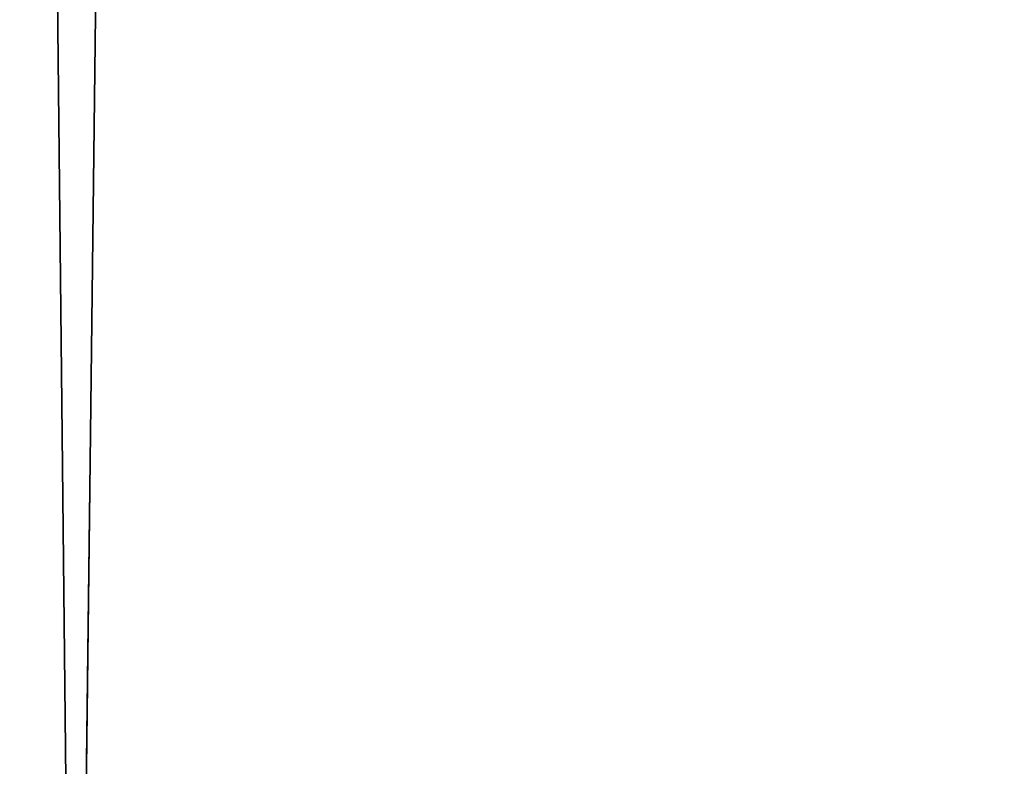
# Model space of a CAD drawing. Header units: millimetres. Extents: x -0.188 to 0.188, y -0.001 to 0.598.
# Tile 5 of 256: x -0.10437 to -0.09704, y 0.00984 to 0.0154. Entities that reach past the tile are written whole.
import ezdxf

# ---------------------------------------------------------------- set-up
doc = ezdxf.new("R2010")
doc.units = ezdxf.units.MM
doc.header["$MEASUREMENT"] = 0
doc.layers.add('Standard', color=7, linetype='Continuous')

msp = doc.modelspace()

# ---------------------------------------------------------------- linework, layer by layer
at = {"layer": 'Standard', "extrusion": (0.8916084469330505, -0.3769209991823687, 0.2509281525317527)}
msp.add_lwpolyline([(-0.0451303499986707, 0.02500889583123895), (-0.02135498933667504, 0.02037772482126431), (0.04188341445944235, 0.008487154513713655)], dxfattribs=at)
at = {"layer": 'Standard', "extrusion": (0.07820991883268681, 0.1629159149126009, 0.983535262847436)}
msp.add_lwpolyline([(0.1143008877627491, -0.03956851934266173), (0.1143008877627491, 0.0490020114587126)], dxfattribs=at)
at = {"layer": 'Standard'}
msp.add_polyline3d([(-0.103955, 0.00297353, -0.260721), (-0.102928, 0.0889853, -0.260722), (-0.099354, 0.174931, -0.260722), (-0.09553640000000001, 0.232151, -0.260722), (-0.0929552, 0.2607080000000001, -0.260722), (-0.0903555, 0.278957, -0.260722), (-0.0860131, 0.296871, -0.260722), (-0.0802534, 0.3143860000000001, -0.260722), (-0.0742145, 0.328491, -0.260722), (-0.0667602, 0.3419, -0.260722), (-0.0584026, 0.353557, -0.260722), (-0.0485612, 0.363952, -0.260722), (-0.0410941, 0.3699, -0.260722), (-0.0329245, 0.374853, -0.260722), (-0.0241649, 0.378662, -0.260722), (-0.0150894, 0.381269, -0.260721), (-0.00663336, 0.382747, -0.260721), (7.10543e-17, 0.383213, -0.260721)], dxfattribs=at)

# ---------------------------------------------------------------- meshes
mesh = msp.add_polyface(dxfattribs=at)
corners = [(-0.1808999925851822, 0.3101109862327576, -0.0459527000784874), (-0.1784590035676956, 0.3518210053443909, -0.04577450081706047), (-0.1786499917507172, 0.3049240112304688, -0.04533210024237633), (-0.1784660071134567, 0.003763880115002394, -0.005838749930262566), (-0.1797260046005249, 0.00375356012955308, -0.00598391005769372), (-0.1784909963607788, 0.006831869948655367, -0.00647846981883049), (2.721559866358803e-08, 0.5949670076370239, -0.0263729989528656), (-0.01671529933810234, 0.5956889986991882, -0.02779260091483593), (3.356479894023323e-08, 0.5977839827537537, -0.0294170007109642), (-0.1838209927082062, 0.4026969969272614, -0.05164569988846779), (-0.183799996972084, 0.3968469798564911, -0.04936560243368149), (-0.1842910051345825, 0.3328389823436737, -0.05255049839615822), (-0.1824770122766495, 0.4285289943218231, -0.0481003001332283), (-0.1826210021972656, 0.4269800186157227, -0.05070119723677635), (-0.1790509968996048, 0.4486390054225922, -0.04954460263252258), (-0.1764499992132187, 0.4594410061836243, -0.04627110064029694), (-0.1709799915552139, 0.4757980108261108, -0.04766849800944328), (-0.1679199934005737, 0.4838240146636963, -0.04440020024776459), (-0.159167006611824, 0.501442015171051, -0.04546020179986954), (-0.1535980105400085, 0.5112410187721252, -0.04184270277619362), (-0.1438380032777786, 0.5250139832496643, -0.04305360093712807), (-0.1367570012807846, 0.5340800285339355, -0.03934090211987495), (-0.1810769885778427, 0.2292079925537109, -0.0417512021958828), (-0.1788229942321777, 0.2409770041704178, -0.04217800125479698), (-0.1788920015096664, 0.1949789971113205, -0.03813999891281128), (-0.1805500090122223, 0.3908420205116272, -0.04547560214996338), (-0.178162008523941, 0.3987070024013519, -0.0446632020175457), (-0.1797920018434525, 0.4222770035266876, -0.04414099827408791), (-0.1747680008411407, 0.4526860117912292, -0.04226589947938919), (-0.1705670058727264, 0.4588649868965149, -0.04122449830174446), (-0.1751530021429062, 0.4391239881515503, -0.04260290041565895), (-0.1659989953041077, 0.4795820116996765, -0.04012490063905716), (-0.1617999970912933, 0.4830199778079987, -0.03920740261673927), (-0.1843899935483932, 0.1025520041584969, -0.02965850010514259), (-0.1831499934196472, 0.1485359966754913, -0.03445500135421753), (-0.1830700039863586, 0.06836479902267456, -0.02120369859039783), (-0.1844159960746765, 0.1827570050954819, -0.04090980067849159), (-0.1831099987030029, 0.229095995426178, -0.04320600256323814), (-0.1843329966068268, 0.2520450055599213, -0.04709209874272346), (-0.1829559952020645, 0.3100819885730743, -0.04747710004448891), (-0.1841720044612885, 0.3157439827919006, -0.04989169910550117), (-0.1826499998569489, 0.3909110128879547, -0.04711800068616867), (-0.1819140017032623, 0.4225650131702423, -0.04585380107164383), (-0.1768639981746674, 0.4533590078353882, -0.04403720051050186), (-0.1680160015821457, 0.4806120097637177, -0.04193199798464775), (-0.154233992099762, 0.5079910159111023, -0.03934450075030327), (-0.1360290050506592, 0.5330830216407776, -0.03655390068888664), (-0.02722170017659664, 0.5888920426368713, -0.02613040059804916), (-0.01648160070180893, 0.5930789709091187, -0.02612270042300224), (-0.01365660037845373, 0.5906030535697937, -0.02588340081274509), (1.367320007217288e-10, 0.59129798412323, -0.02579350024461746), (-0.04879729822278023, 0.5908060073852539, -0.03434479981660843), (-0.03217639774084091, 0.5948070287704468, -0.03369570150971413), (-0.04377830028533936, 0.592290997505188, -0.03136759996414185), (-0.01619639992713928, 0.5971490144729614, -0.03327549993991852), (-0.01681960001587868, 0.5971190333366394, -0.03054939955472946), (-3.370499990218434e-10, 0.5980769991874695, -0.03311999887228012), (-0.1845050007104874, 0.2819689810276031, -0.05109979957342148), (-0.1846519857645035, 0.2281280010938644, -0.04765510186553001), (-0.1847230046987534, 0.1717709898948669, -0.04194720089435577), (-0.1847030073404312, 0.115667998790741, -0.03413309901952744), (-0.1330789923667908, 0.5379459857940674, -0.04157689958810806), (-0.1212370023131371, 0.549843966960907, -0.0401201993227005), (-0.1171859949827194, 0.5537109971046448, -0.03691659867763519), (-0.1084029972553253, 0.5606060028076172, -0.03872120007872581), (-0.09467700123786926, 0.5701490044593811, -0.03741210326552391), (-0.0946606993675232, 0.5703610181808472, -0.03465689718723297), (-0.08016309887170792, 0.5783849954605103, -0.03623109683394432), (-0.07028399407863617, 0.5831909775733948, -0.03278220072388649), (-0.06497599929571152, 0.5852490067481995, -0.03520559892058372), (-0.1788869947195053, 0.1248679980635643, -0.02911330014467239), (-0.1811219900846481, 0.1487310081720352, -0.03303169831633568), (-0.1789049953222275, 0.1693370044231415, -0.03524129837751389), (-0.1787630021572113, 0.2664670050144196, -0.04377510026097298), (-0.1770520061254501, 0.4257359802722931, -0.0433988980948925), (-0.1245959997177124, 0.5380709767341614, -0.03324799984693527), (-0.1349119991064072, 0.5266249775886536, -0.03464280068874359), (-0.1343540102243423, 0.5313460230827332, -0.03472520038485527), (-0.1498569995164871, 0.5057539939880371, -0.03697630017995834), (-0.1523589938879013, 0.506596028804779, -0.03751739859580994), (-0.08831259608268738, 0.5665799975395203, -0.0294244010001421), (-0.1012180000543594, 0.5581309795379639, -0.03060830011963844), (-0.09299109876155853, 0.5669010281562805, -0.03004190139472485), (-0.1133389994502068, 0.5485999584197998, -0.03189300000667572), (-0.1151269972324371, 0.5505850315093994, -0.03228889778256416), (-0.0605120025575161, 0.579958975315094, -0.02746920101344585), (-0.07470929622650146, 0.5738759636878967, -0.02836989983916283), (-0.06903299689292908, 0.5794659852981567, -0.02820179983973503), (-0.04298330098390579, 0.5883690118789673, -0.02684630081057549), (-0.04409319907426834, 0.5852479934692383, -0.02667520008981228), (-0.04354449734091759, 0.5909180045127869, -0.02856680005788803), (-0.06992040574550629, 0.5818880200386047, -0.02996199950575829), (-0.09417389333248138, 0.5691420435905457, -0.03183379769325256), (-0.1165759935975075, 0.552594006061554, -0.0341046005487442), (-0.1810240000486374, 0.06865189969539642, -0.01976479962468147), (-0.184240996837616, 0.0341608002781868, -0.01651730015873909), (-0.1842759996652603, 0.004380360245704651, -0.01288709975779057), (-0.184579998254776, 0.05990159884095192, -0.024167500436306), (-0.1840809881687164, 0.003391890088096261, -0.01018640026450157), (-0.184223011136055, 0.003336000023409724, -0.0108067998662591), (-0.1842989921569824, 0.003280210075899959, -0.01143329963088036), (-0.1843110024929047, 0.003223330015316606, -0.01206470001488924), (-0.1842920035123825, 0.003194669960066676, -0.01238239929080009), (-0.1842650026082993, 0.003170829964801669, -0.01264630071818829), (-0.1842669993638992, 0.00347220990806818, -0.01270619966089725), (-0.1787859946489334, 0.07007510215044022, -0.01957550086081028), (-0.178736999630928, 0.05459080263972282, -0.01645800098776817), (-0.1786210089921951, 0.02731609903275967, -0.01075879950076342), (-0.1785399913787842, 0.01366150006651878, -0.007901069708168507), (-0.1785160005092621, 0.01024680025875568, -0.007189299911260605), (-0.1809279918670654, 0.003719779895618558, -0.006402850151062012), (-0.1820040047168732, 0.003663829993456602, -0.007071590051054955), (-0.1829120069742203, 0.003588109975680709, -0.007955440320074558), (-0.1836149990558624, 0.003495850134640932, -0.00901268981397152), (-0.1838780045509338, 0.003445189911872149, -0.009586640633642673)]
mesh.append_faces([[corners[k] for k in face] for face in [(47, 48, 49, 49), (48, 6, 49, 49), (49, 6, 50, 50), (51, 52, 53, 53), (52, 54, 53, 53), (53, 54, 55, 55), (54, 56, 55, 55), (55, 56, 8, 8), (57, 38, 58, 58), (38, 36, 58, 58), (58, 36, 59, 59), (36, 33, 59, 59), (59, 33, 60, 60), (10, 40, 11, 11), (40, 38, 11, 11), (11, 38, 57, 57), (42, 10, 12, 12), (10, 9, 12, 12), (12, 9, 13, 13), (20, 61, 21, 21), (61, 62, 21, 21), (21, 62, 63, 63), (62, 64, 63, 63), (64, 65, 63, 63), (63, 65, 66, 66), (65, 67, 66, 66), (66, 67, 68, 68), (67, 69, 68, 68), (69, 51, 68, 68), (68, 51, 53, 53), (70, 71, 72, 72), (71, 22, 72, 72), (72, 22, 24, 24), (2, 73, 0, 0), (73, 23, 0, 0), (0, 23, 22, 22), (26, 27, 74, 74), (27, 28, 74, 74), (74, 28, 30, 30), (75, 76, 77, 77), (76, 78, 77, 77), (77, 78, 79, 79), (78, 32, 79, 79), (79, 32, 31, 31), (80, 81, 82, 82), (81, 83, 82, 82), (82, 83, 84, 84), (83, 75, 84, 84), (84, 75, 77, 77), (85, 86, 87, 87), (86, 80, 87, 87), (87, 80, 82, 82), (87, 88, 85, 85), (88, 89, 85, 85), (88, 48, 89, 89), (48, 47, 89, 89), (6, 48, 7, 7), (48, 88, 7, 7), (7, 88, 90, 90), (88, 87, 90, 90), (90, 87, 91, 91), (87, 82, 91, 91), (91, 82, 92, 92), (82, 84, 92, 92), (92, 84, 93, 93), (84, 77, 93, 93), (93, 77, 46, 46), (77, 79, 46, 46), (46, 79, 45, 45), (79, 31, 45, 45), (45, 31, 44, 44), (31, 28, 44, 44), (44, 28, 43, 43), (28, 27, 43, 43), (43, 27, 42, 42), (27, 25, 42, 42), (42, 25, 41, 41), (25, 0, 41, 41), (41, 0, 39, 39), (0, 22, 39, 39), (39, 22, 37, 37), (22, 71, 37, 37), (37, 71, 34, 34), (71, 94, 34, 34), (34, 94, 35, 35), (8, 7, 55, 55), (7, 90, 55, 55), (55, 90, 53, 53), (90, 91, 53, 53), (53, 91, 68, 68), (91, 92, 68, 68), (68, 92, 66, 66), (92, 93, 66, 66), (66, 93, 63, 63), (93, 46, 63, 63), (63, 46, 21, 21), (95, 96, 97, 97), (95, 97, 60, 60), (95, 60, 33, 33), (95, 33, 35, 35), (95, 35, 98, 98), (95, 98, 99, 99), (95, 99, 100, 100), (95, 100, 101, 101), (95, 101, 102, 102), (95, 102, 103, 103), (95, 103, 104, 104), (95, 104, 96, 96), (94, 71, 70, 70), (94, 70, 105, 105), (94, 105, 106, 106), (94, 106, 107, 107), (94, 107, 108, 108), (94, 108, 109, 109), (94, 109, 5, 5), (94, 5, 4, 4), (94, 4, 110, 110), (94, 110, 111, 111), (94, 111, 112, 112), (94, 112, 35, 35), (35, 112, 113, 113), (35, 113, 114, 114), (35, 114, 98, 98), (0, 1, 2, 2), (3, 4, 5, 5), (6, 7, 8, 8), (9, 10, 11, 11), (12, 13, 14, 14), (14, 15, 12, 12), (15, 14, 16, 16), (16, 17, 15, 15), (17, 16, 18, 18), (18, 19, 17, 17), (19, 18, 20, 20), (20, 21, 19, 19), (22, 23, 24, 24), (25, 1, 0, 0), (25, 26, 1, 1), (26, 25, 27, 27), (28, 29, 30, 30), (29, 28, 31, 31), (31, 32, 29, 29), (33, 34, 35, 35), (36, 34, 33, 33), (37, 34, 36, 36), (38, 37, 36, 36), (39, 37, 38, 38), (40, 39, 38, 38), (41, 39, 40, 40), (10, 41, 40, 40), (42, 41, 10, 10), (43, 42, 12, 12), (15, 43, 12, 12), (44, 43, 15, 15), (17, 44, 15, 15), (45, 44, 17, 17), (19, 45, 17, 17), (46, 45, 19, 19), (21, 46, 19, 19)]])
mesh = msp.add_polyface(dxfattribs=at)
corners = [(-0.06304959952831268, 0.4635010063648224, -0.1798409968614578), (-0.07585220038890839, 0.4523409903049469, -0.1793919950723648), (-0.0660117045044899, 0.4361369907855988, -0.1910129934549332), (-0.05340160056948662, 0.4462260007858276, -0.1915379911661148), (-0.0870002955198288, 0.4395850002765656, -0.1788789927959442), (-0.07702790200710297, 0.4243380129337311, -0.190404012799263), (-0.09710720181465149, 0.4243490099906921, -0.1782660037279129), (-0.08638300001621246, 0.4111849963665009, -0.1897279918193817), (-0.1244459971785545, 0.002966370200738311, -0.1831390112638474), (-0.1190770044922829, 0.002978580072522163, -0.1952599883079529), (-0.1272249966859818, 0.03280530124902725, -0.1783709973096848), (-0.1310249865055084, 0.00294997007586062, -0.1717859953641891), (-0.1188539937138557, 0.03135500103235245, -0.1958039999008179), (-0.01539400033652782, 0.4388519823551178, -0.2034329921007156), (-8.185839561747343e-09, 0.4253569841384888, -0.211341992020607), (-1.22642997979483e-08, 0.4554599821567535, -0.1961989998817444), (-0.01467319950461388, 0.4166280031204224, -0.2154989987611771), (-5.397649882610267e-09, 0.4105329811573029, -0.220645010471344), (-0.01423779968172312, 0.4028810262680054, -0.2253209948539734), (-0.01041469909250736, 0.3918739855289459, -0.2375970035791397), (-3.981289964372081e-09, 0.4036470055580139, -0.22604800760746), (-5.39318978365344e-10, 0.3871700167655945, -0.2473309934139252), (-2.035050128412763e-09, 0.3944930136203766, -0.2354400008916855), (-0.09612619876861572, 0.247298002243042, -0.2490819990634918), (-0.09295520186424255, 0.2607080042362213, -0.2607219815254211), (-0.09268530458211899, 0.2775710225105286, -0.2489450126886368), (-0.09035550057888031, 0.2789570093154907, -0.2607219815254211), (-0.04948410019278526, 0.3671559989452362, -0.2486599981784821), (-0.0630217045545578, 0.352200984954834, -0.2486750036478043), (-0.05840259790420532, 0.3535570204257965, -0.2607219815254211), (-0.04856120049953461, 0.3639519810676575, -0.2607219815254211), (-0.1267250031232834, 0.2819649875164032, -0.1725389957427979), (-0.1321600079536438, 0.1880329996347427, -0.1687649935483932), (-0.1191370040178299, 0.2270109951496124, -0.1832540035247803), (-0.1255010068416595, 0.09833630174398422, -0.1799979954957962), (-0.1163720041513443, 0.125111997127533, -0.1962810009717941), (-0.1102529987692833, 0.2455130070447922, -0.1973159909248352), (-0.107464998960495, 0.2918819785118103, -0.1980919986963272), (-0.1032499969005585, 0.3262099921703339, -0.1988800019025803), (-0.1113929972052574, 0.3347409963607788, -0.1865590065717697), (-0.104714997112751, 0.3664759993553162, -0.1876810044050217), (-0.09595239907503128, 0.3559229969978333, -0.1995899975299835), (-0.09721330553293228, 0.3895500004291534, -0.188615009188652), (-0.08803140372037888, 0.377333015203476, -0.2004030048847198), (-0.07682859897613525, 0.3971459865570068, -0.201309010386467), (-0.06214969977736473, 0.4145169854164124, -0.202128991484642), (-0.1118259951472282, 0.0893154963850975, -0.213466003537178), (-0.1068160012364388, 0.205717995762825, -0.2124740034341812), (-0.1028130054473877, 0.2699649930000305, -0.2124089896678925), (-0.09940280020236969, 0.3026379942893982, -0.2126920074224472), (-0.0919094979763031, 0.3343810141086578, -0.2129800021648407), (-0.08311489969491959, 0.3580199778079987, -0.2134589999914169), (-0.08185780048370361, 0.3425309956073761, -0.2240549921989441), (-0.0701334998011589, 0.3638859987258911, -0.2244019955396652), (-0.1073150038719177, 0.02769599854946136, -0.2404040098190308), (-0.105661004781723, 0.1106910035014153, -0.2390480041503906), (-0.1089319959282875, 0.0860786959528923, -0.225953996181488), (-0.1042219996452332, 0.1984490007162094, -0.2243289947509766), (-0.1003509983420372, 0.2176250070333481, -0.2378049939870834), (-0.1001220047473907, 0.2605400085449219, -0.2238760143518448), (-0.09686979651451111, 0.2623179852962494, -0.2374920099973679), (-0.09666940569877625, 0.2921589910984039, -0.2238809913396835), (-0.09300830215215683, 0.2895060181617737, -0.2373529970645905), (-0.09016630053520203, 0.3194939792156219, -0.2238900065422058), (-0.08572559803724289, 0.3159100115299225, -0.2372339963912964), (-0.0766637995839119, 0.338007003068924, -0.2372440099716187), (-0.0641832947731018, 0.3582879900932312, -0.2373350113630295), (-0.0569257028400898, 0.3800269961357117, -0.2247200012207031), (-0.05038180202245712, 0.3733009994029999, -0.2374330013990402), (-0.04635179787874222, 0.3890829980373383, -0.224919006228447), (-0.03941560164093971, 0.3813999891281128, -0.2374960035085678), (-0.03116559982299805, 0.3977459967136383, -0.225149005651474), (-0.027123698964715, 0.3874599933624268, -0.2375509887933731), (-0.1047910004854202, 0.08139060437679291, -0.2501350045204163), (-0.1003509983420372, 0.1881150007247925, -0.2494120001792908), (-0.08527620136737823, 0.3070420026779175, -0.2487960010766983), (-0.0752699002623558, 0.3320840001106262, -0.2487079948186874), (-9.380619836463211e-09, 0.4853889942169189, -0.1807209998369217), (-0.01619940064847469, 0.4615769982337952, -0.1924199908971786), (-0.01689380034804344, 0.483922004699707, -0.1806620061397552), (-0.03564359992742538, 0.4558689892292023, -0.1920809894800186), (-0.03328920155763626, 0.4796200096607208, -0.1804890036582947), (-0.03213410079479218, 0.411406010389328, -0.2152419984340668), (-0.04783960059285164, 0.402567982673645, -0.2148800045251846), (-0.05881470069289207, 0.3933199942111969, -0.2145570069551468), (-0.07253119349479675, 0.3767659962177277, -0.2140170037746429), (-0.1103119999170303, 0.0029640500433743, -0.225270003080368), (7.105429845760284e-17, 0.3832130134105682, -0.2607209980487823), (-0.00663335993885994, 0.3827469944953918, -0.2607209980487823), (-0.01020119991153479, 0.385657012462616, -0.2486069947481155), (-0.01508940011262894, 0.3812690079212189, -0.2607209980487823), (-0.1029279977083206, 0.08898530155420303, -0.2607219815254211), (-0.09935399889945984, 0.1749310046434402, -0.2607219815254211), (-0.09553640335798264, 0.2321510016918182, -0.2607219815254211), (-0.08601310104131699, 0.2968710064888, -0.2607219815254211), (-0.08025339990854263, 0.3143859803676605, -0.2607219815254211), (-0.07421450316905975, 0.3284910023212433, -0.2607219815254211), (-0.06676019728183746, 0.3418999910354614, -0.2607219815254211), (-0.03870319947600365, 0.3752380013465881, -0.248649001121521), (-0.0410941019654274, 0.3698999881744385, -0.2607219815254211), (-0.02660940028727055, 0.3812710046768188, -0.2486339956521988), (-0.03292449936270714, 0.3748529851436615, -0.2607219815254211), (-0.02416490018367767, 0.3786619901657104, -0.2607219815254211), (-0.1346829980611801, 0.1410560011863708, -0.1668719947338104), (-0.1376439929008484, 0.07055159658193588, -0.1640379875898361), (-0.115884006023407, 0.3735190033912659, -0.1762219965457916), (-0.1188949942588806, 0.3594259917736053, -0.1756549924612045), (-0.1213099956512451, 0.3452410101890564, -0.1750839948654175), (-0.1041090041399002, 0.4103890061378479, -0.1777050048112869), (-0.05043249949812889, 0.4241749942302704, -0.2025990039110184), (-0.03378219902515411, 0.4334039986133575, -0.2031020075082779), (-0.1039550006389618, 0.002973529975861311, -0.2607209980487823), (-0.1147649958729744, 0.00298535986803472, -0.2078990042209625), (-0.1385630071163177, 0.0352804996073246, -0.1626150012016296), (-0.1389870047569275, 0.002933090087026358, -0.161315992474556), (-0.1107769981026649, 0.3921449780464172, -0.1769709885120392), (-0.0487975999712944, 0.4727040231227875, -0.1802109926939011), (-0.1151149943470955, 0.2983479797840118, -0.1852650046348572), (-0.1249179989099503, 0.3118370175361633, -0.1737409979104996), (-0.1259810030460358, 0.2950220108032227, -0.1730639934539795)]
mesh.append_faces([[corners[k] for k in face] for face in [(15, 77, 78, 78), (77, 79, 78, 78), (78, 79, 80, 80), (79, 81, 80, 80), (20, 17, 18, 18), (17, 16, 18, 18), (18, 16, 71, 71), (16, 82, 71, 71), (71, 82, 69, 69), (82, 83, 69, 69), (69, 83, 67, 67), (83, 84, 67, 67), (67, 84, 53, 53), (84, 85, 53, 53), (53, 85, 51, 51), (86, 54, 46, 46), (54, 56, 46, 46), (46, 56, 47, 47), (56, 57, 47, 47), (47, 57, 48, 48), (57, 59, 48, 48), (48, 59, 49, 49), (59, 61, 49, 49), (49, 61, 50, 50), (61, 63, 50, 50), (50, 63, 52, 52), (87, 21, 88, 88), (21, 89, 88, 88), (88, 89, 90, 90), (73, 91, 74, 74), (91, 92, 74, 74), (74, 92, 23, 23), (92, 93, 23, 23), (23, 93, 24, 24), (25, 26, 75, 75), (26, 94, 75, 75), (75, 94, 95, 95), (75, 95, 76, 76), (95, 96, 76, 76), (76, 96, 28, 28), (96, 97, 28, 28), (28, 97, 29, 29), (27, 30, 98, 98), (30, 99, 98, 98), (98, 99, 100, 100), (99, 101, 100, 100), (100, 101, 102, 102), (90, 89, 102, 102), (89, 100, 102, 102), (33, 32, 34, 34), (32, 103, 34, 34), (34, 103, 104, 104), (40, 105, 39, 39), (105, 106, 39, 39), (39, 106, 107, 107), (6, 108, 7, 7), (108, 42, 7, 7), (7, 42, 43, 43), (34, 10, 35, 35), (10, 12, 35, 35), (35, 12, 46, 46), (2, 45, 3, 3), (45, 109, 3, 3), (3, 109, 80, 80), (109, 110, 80, 80), (80, 110, 78, 78), (110, 13, 78, 78), (78, 13, 15, 15), (43, 51, 44, 44), (51, 85, 44, 44), (44, 85, 45, 45), (85, 84, 45, 45), (45, 84, 109, 109), (84, 83, 109, 109), (109, 83, 110, 110), (83, 82, 110, 110), (110, 82, 13, 13), (82, 16, 13, 13), (13, 16, 14, 14), (65, 76, 66, 66), (76, 28, 66, 66), (66, 28, 68, 68), (28, 27, 68, 68), (68, 27, 70, 70), (27, 98, 70, 70), (70, 98, 72, 72), (98, 100, 72, 72), (72, 100, 19, 19), (100, 89, 19, 19), (19, 89, 21, 21), (111, 91, 73, 73), (111, 73, 54, 54), (111, 54, 86, 86), (112, 86, 46, 46), (112, 46, 12, 12), (112, 12, 9, 9), (113, 114, 11, 11), (113, 11, 10, 10), (113, 10, 34, 34), (113, 34, 104, 104), (115, 105, 40, 40), (115, 40, 42, 42), (115, 42, 108, 108), (116, 0, 3, 3), (116, 3, 80, 80), (116, 80, 81, 81), (117, 118, 119, 119), (117, 119, 31, 31), (117, 31, 33, 33), (117, 33, 36, 36), (117, 36, 37, 37), (117, 37, 39, 39), (117, 39, 107, 107), (117, 107, 118, 118), (0, 1, 2, 2), (0, 2, 3, 3), (1, 4, 5, 5), (1, 5, 2, 2), (4, 6, 7, 7), (4, 7, 5, 5), (8, 9, 10, 10), (8, 10, 11, 11), (12, 10, 9, 9), (13, 14, 15, 15), (16, 17, 14, 14), (18, 19, 20, 20), (19, 21, 22, 22), (23, 24, 25, 25), (24, 26, 25, 25), (27, 28, 29, 29), (29, 30, 27, 27), (31, 32, 33, 33), (33, 34, 35, 35), (35, 36, 33, 33), (37, 38, 39, 39), (40, 39, 38, 38), (38, 41, 40, 40), (42, 40, 41, 41), (41, 43, 42, 42), (43, 44, 7, 7), (7, 44, 5, 5), (5, 44, 45, 45), (5, 45, 2, 2), (35, 46, 47, 47), (35, 47, 36, 36), (36, 47, 48, 48), (36, 48, 37, 37), (37, 48, 49, 49), (37, 49, 38, 38), (38, 49, 50, 50), (38, 50, 41, 41), (41, 50, 51, 51), (41, 51, 43, 43), (50, 52, 51, 51), (51, 52, 53, 53), (54, 55, 56, 56), (57, 56, 55, 55), (55, 58, 57, 57), (59, 57, 58, 58), (58, 60, 59, 59), (61, 59, 60, 60), (60, 62, 61, 61), (63, 61, 62, 62), (62, 64, 63, 63), (52, 63, 64, 64), (64, 65, 52, 52), (53, 52, 65, 65), (65, 66, 53, 53), (67, 53, 66, 66), (66, 68, 67, 67), (69, 67, 68, 68), (68, 70, 69, 69), (71, 69, 70, 70), (70, 72, 71, 71), (18, 71, 72, 72), (72, 19, 18, 18), (20, 19, 22, 22), (54, 73, 55, 55), (55, 73, 74, 74), (55, 74, 58, 58), (58, 74, 23, 23), (58, 23, 60, 60), (60, 23, 25, 25), (60, 25, 62, 62), (62, 25, 75, 75), (62, 75, 64, 64), (64, 75, 76, 76), (64, 76, 65, 65)]])
mesh = msp.add_polyface(dxfattribs=at)
corners = [(7.105429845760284e-17, 0.3832130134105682, -0.2607209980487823), (-0.00663335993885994, 0.3827469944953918, -0.2607209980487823), (5.121720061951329e-11, 0.3691799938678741, -0.3489559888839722), (-0.1039550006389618, 0.002973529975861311, -0.2607209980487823), (-0.08952850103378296, 0.002973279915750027, -0.3514269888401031), (-0.1029279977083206, 0.08898530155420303, -0.2607219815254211), (-0.08931459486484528, 0.05194520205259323, -0.3514269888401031), (-0.08813269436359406, 0.1009769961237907, -0.3514269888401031), (-0.08346260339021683, 0.1990000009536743, -0.3514269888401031), (-0.09935399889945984, 0.1749310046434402, -0.2607219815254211), (-0.09295520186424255, 0.2607080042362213, -0.2607219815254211), (-0.0778219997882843, 0.2659760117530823, -0.3514269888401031), (-0.09035550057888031, 0.2789570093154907, -0.2607219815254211), (-0.076534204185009, 0.2743799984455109, -0.3514269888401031), (-0.08601310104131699, 0.2968710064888, -0.2607219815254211), (-0.07379080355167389, 0.2869009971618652, -0.3514269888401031), (-0.07021679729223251, 0.2992880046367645, -0.3514269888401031), (-0.08025339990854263, 0.3143859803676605, -0.2607219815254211), (-0.06590139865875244, 0.311523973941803, -0.3514269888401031), (-0.07421450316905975, 0.3284910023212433, -0.2607219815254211), (-0.06064270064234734, 0.3234060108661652, -0.3514269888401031), (-0.06676019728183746, 0.3418999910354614, -0.2607219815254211), (-0.05422629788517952, 0.3347460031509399, -0.3514269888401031), (-0.05840259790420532, 0.3535570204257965, -0.2607219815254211), (-0.04646099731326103, 0.3454239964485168, -0.3514260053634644), (-0.04856120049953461, 0.3639519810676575, -0.2607219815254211), (5.265169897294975e-11, 0.3687869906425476, -0.3514269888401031), (-0.006724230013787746, 0.3682290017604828, -0.3514249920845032), (-0.01328360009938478, 0.3669370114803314, -0.3514249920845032), (-0.01508940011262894, 0.3812690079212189, -0.2607209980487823), (-0.01972150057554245, 0.3649590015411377, -0.3514260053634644), (-0.02416490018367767, 0.3786619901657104, -0.2607219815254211), (-0.02586599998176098, 0.362278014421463, -0.3514269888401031), (-0.03292449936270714, 0.3748529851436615, -0.2607219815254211), (-0.03166940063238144, 0.3588850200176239, -0.3514269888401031), (-0.0410941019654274, 0.3698999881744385, -0.2607219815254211), (-0.03707709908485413, 0.354858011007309, -0.3514260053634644), (-0.07958709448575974, 0.2492039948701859, -0.3514269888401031), (-0.09553640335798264, 0.2321510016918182, -0.2607219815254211)]
mesh.append_faces([[corners[k] for k in face] for face in [(3, 4, 5, 5), (4, 6, 5, 5), (5, 6, 7, 7), (7, 8, 5, 5), (8, 9, 5, 5), (10, 11, 12, 12), (11, 13, 12, 12), (12, 13, 14, 14), (13, 15, 14, 14), (14, 15, 16, 16), (14, 16, 17, 17), (16, 18, 17, 17), (17, 18, 19, 19), (18, 20, 19, 19), (19, 20, 21, 21), (20, 22, 21, 21), (21, 22, 23, 23), (22, 24, 23, 23), (23, 24, 25, 25), (26, 2, 27, 27), (2, 1, 27, 27), (27, 1, 28, 28), (1, 29, 28, 28), (28, 29, 30, 30), (29, 31, 30, 30), (30, 31, 32, 32), (31, 33, 32, 32), (32, 33, 34, 34), (33, 35, 34, 34), (34, 35, 36, 36), (35, 25, 36, 36), (36, 25, 24, 24), (37, 11, 10, 10), (37, 10, 38, 38), (37, 38, 9, 9), (37, 9, 8, 8), (0, 1, 2, 2)]])
mesh = msp.add_polyface(dxfattribs=at)
corners = [(-0.02962960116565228, 0.2035119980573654, -0.03900960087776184), (-0.03161700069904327, 0.1993229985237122, -0.03852270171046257), (-0.03265620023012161, 0.2072270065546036, -0.03942890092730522), (-0.0282198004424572, 0.2064839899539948, -0.0393499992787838), (-0.1275739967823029, 0.1576109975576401, -0.032880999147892), (-0.1396400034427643, 0.1595850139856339, -0.0332661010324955), (-0.138821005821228, 0.1618090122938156, -0.03355720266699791), (-0.1348299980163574, 0.1726180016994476, -0.03492800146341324), (-0.1606540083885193, 0.09872789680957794, -0.02408289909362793), (-0.1709810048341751, 0.03630410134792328, -0.01229810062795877), (-0.171080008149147, 0.07491889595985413, -0.0200743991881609), (-0.1553200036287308, 0.1171550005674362, -0.02711669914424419), (-0.1518890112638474, 0.05798609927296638, -0.01617339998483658), (-0.1708829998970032, 0.016585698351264, -0.008272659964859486), (-0.1709100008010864, 0.02151409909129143, -0.009284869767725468), (-0.167947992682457, 0.00377733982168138, -0.005522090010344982), (-0.163101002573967, 0.008195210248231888, -0.006306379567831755), (-0.1665149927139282, 0.003779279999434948, -0.005477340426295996), (-0.1414059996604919, 0.0524786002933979, -0.01491689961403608), (-0.09828449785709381, 0.08309179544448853, -0.02053890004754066), (-0.09000010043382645, 0.08226499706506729, -0.02036479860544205), (-0.08862560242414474, 0.08228830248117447, -0.02036779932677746), (-0.1348240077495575, 0.1009089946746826, -0.02393880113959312), (-0.1320240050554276, 0.1241709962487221, -0.02785040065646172), (-0.1312009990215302, 0.1160220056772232, -0.02649539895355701), (-0.1249879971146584, 0.1474080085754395, -0.03139109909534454), (-0.1288450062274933, 0.1401369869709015, -0.03033569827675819), (-0.1312350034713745, 0.1322589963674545, -0.02913909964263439), (-0.08490920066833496, 0.171544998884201, -0.0347261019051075), (-0.08500190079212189, 0.1658219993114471, -0.03395429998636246), (-0.0900018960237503, 0.1661309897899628, -0.03396499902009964), (-0.09819810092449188, 0.1653119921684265, -0.03384549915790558), (-0.1061740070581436, 0.08550779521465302, -0.02101149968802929), (-0.06271830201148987, 0.2158710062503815, -0.04023360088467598), (-0.07136129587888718, 0.2197400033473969, -0.04055540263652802), (-0.07105249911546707, 0.1679060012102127, -0.03433050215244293), (-0.05030079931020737, 0.2114930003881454, -0.03984709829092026), (-0.08007480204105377, 0.1649210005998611, -0.0338641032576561), (-0.0707130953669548, 0.161425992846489, -0.03343519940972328), (-0.1288319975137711, 0.1082279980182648, -0.0251557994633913), (-0.1326269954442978, 0.09725169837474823, -0.02327129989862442), (-0.1295549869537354, 0.1101090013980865, -0.02548419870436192), (-0.1473969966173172, 0.05393829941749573, -0.01530080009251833), (-0.1198020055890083, 0.153779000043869, -0.0322830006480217), (-0.1122669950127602, 0.1944269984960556, -0.03751480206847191), (-0.1103579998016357, 0.2388899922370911, -0.04185189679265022), (-0.1586509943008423, 0.008145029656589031, -0.006170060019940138), (-0.1478849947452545, 0.003801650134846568, -0.004949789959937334), (-0.1593500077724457, 0.003788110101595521, -0.005264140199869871), (-0.1497440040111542, 0.008043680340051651, -0.005907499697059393), (-0.1146249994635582, 0.02527210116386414, -0.008867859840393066), (-0.08725310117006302, 0.08235780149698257, -0.0203780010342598), (-0.167839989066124, 0.00878905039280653, -0.006570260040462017), (-0.1708270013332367, 0.006733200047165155, -0.006227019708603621), (-0.1249530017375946, 0.003825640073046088, -0.004384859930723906), (-0.1708139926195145, 0.003773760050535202, -0.005606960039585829), (-0.1650820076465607, 0.003781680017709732, -0.005432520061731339), (-0.1084919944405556, 0.243930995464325, -0.04228290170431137), (-0.1076209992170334, 0.2462970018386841, -0.04248199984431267), (-0.09438329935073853, 0.2340279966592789, -0.04164329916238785), (-0.1302009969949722, 0.1120619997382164, -0.02582040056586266), (-0.126582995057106, 0.09296119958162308, -0.02244000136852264), (-0.1535169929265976, 0.06213770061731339, -0.0170012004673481), (-0.1709230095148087, 0.02397890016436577, -0.009788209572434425), (-0.1709350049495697, 0.02644400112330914, -0.0102896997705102), (-0.1249869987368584, 0.1009740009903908, -0.02385200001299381), (-0.1225729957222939, 0.09768380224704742, -0.02325559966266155), (-0.05576400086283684, 0.1484809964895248, -0.03165080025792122), (-0.06244409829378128, 0.1558500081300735, -0.03269020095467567), (-0.09744419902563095, 0.1787940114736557, -0.03565599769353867), (-0.08222879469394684, 0.2256109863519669, -0.0410161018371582), (-0.07161509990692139, 0.2198630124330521, -0.04056530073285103), (-0.1022109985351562, 0.1643049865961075, -0.03371519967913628), (-0.1061350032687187, 0.1629000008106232, -0.03352569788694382), (-0.1134070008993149, 0.1590209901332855, -0.03299999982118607), (-0.09113310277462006, 0.231564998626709, -0.04146410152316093), (-0.1455290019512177, 0.1288800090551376, -0.02881710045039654), (-0.1184410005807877, 0.09137000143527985, -0.02211919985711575), (-0.1198259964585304, 0.09462770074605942, -0.02270560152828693), (-0.1134589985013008, 0.08940280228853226, -0.02174820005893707), (-0.1212230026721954, 0.09610489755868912, -0.02297130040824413)]
mesh.append_faces([[corners[k] for k in face] for face in [(25, 4, 43, 43), (4, 44, 43, 43), (4, 7, 44, 44), (7, 45, 44, 44), (46, 47, 48, 48), (47, 46, 49, 49), (46, 18, 49, 49), (49, 18, 50, 50), (18, 21, 50, 50), (50, 21, 51, 51), (46, 16, 18, 18), (16, 52, 18, 18), (18, 52, 42, 42), (52, 53, 42, 42), (42, 53, 13, 13), (54, 47, 50, 50), (47, 49, 50, 50), (53, 52, 55, 55), (52, 16, 55, 55), (55, 16, 15, 15), (17, 16, 56, 56), (16, 46, 56, 56), (56, 46, 48, 48), (45, 57, 44, 44), (57, 58, 44, 44), (44, 58, 59, 59), (29, 28, 37, 37), (28, 35, 37, 37), (28, 33, 35, 35), (33, 36, 35, 35), (24, 60, 22, 22), (60, 41, 22, 22), (22, 41, 40, 40), (18, 42, 61, 61), (42, 12, 61, 61), (61, 12, 40, 40), (12, 62, 40, 40), (40, 62, 22, 22), (14, 63, 12, 12), (63, 64, 12, 12), (12, 64, 62, 62), (64, 9, 62, 62), (62, 9, 8, 8), (65, 66, 61, 61), (65, 61, 40, 40), (65, 40, 39, 39), (1, 67, 68, 68), (1, 68, 38, 38), (1, 38, 35, 35), (1, 35, 2, 2), (69, 70, 71, 71), (69, 71, 34, 34), (69, 34, 28, 28), (69, 28, 31, 31), (69, 31, 72, 72), (69, 72, 73, 73), (69, 73, 74, 74), (69, 74, 43, 43), (69, 43, 44, 44), (69, 44, 59, 59), (69, 59, 75, 75), (69, 75, 70, 70), (76, 22, 62, 62), (76, 62, 8, 8), (76, 8, 11, 11), (76, 11, 5, 5), (76, 5, 4, 4), (76, 4, 27, 27), (76, 27, 23, 23), (76, 23, 22, 22), (77, 78, 79, 79), (77, 79, 32, 32), (77, 32, 18, 18), (77, 18, 61, 61), (77, 61, 66, 66), (77, 66, 80, 80), (77, 80, 78, 78), (0, 1, 2, 2), (3, 0, 2, 2), (4, 5, 6, 6), (7, 4, 6, 6), (8, 9, 10, 10), (11, 8, 10, 10), (12, 13, 14, 14), (15, 16, 17, 17), (18, 19, 20, 20), (21, 18, 20, 20), (22, 23, 24, 24), (4, 25, 26, 26), (27, 4, 26, 26), (28, 29, 30, 30), (31, 28, 30, 30), (19, 18, 32, 32), (33, 28, 34, 34), (2, 35, 36, 36), (37, 35, 38, 38), (39, 40, 41, 41), (12, 42, 13, 13)]])
mesh = msp.add_polyface(dxfattribs=at)
corners = [(-0.05509120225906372, 0.1475090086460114, -0.03151129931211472), (-0.05576400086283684, 0.1484809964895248, -0.03165080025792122), (-0.03161700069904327, 0.1993229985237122, -0.03852270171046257), (-0.0522368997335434, 0.142533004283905, -0.03078030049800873), (-0.03496139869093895, 0.1393399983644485, -0.03036009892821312), (-0.04864050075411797, 0.1168280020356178, -0.0266552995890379), (-0.04812080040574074, 0.1276459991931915, -0.02845549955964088), (4.704870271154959e-09, 0.1428319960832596, -0.03095800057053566), (3.073789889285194e-09, 0.1026630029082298, -0.0241898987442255), (-0.02344249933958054, 0.2033959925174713, -0.03900250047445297), (6.7888500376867e-10, 0.2033979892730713, -0.03901119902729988), (-0.04993590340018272, 0.1367760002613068, -0.0299041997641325), (-0.02962960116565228, 0.2035119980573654, -0.03900960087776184), (-0.04878530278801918, 0.06305799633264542, -0.016372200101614), (-0.06571230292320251, 0.08997280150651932, -0.0218214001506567), (-0.05771210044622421, 0.09736859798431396, -0.02320089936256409), (-0.05190449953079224, 0.106515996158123, -0.02485860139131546), (4.673439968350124e-10, 0.02295619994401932, -0.007357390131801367), (2.581740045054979e-17, 0.003885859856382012, -0.002967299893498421), (-0.06248120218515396, 0.003870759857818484, -0.003321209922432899), (-0.1249530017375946, 0.003825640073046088, -0.004384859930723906), (-0.08725280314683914, 0.08235739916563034, -0.02039100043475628), (-0.08606210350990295, 0.08244909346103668, -0.02040670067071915), (-0.07540129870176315, 0.08489380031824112, -0.02086160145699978)]
mesh.append_faces([[corners[k] for k in face] for face in [(6, 11, 4, 4), (11, 3, 4, 4), (4, 3, 9, 9), (3, 2, 9, 9), (9, 2, 12, 12), (13, 14, 15, 15), (13, 15, 16, 16), (13, 16, 5, 5), (13, 5, 4, 4), (13, 4, 8, 8), (13, 8, 17, 17), (13, 17, 18, 18), (13, 18, 19, 19), (13, 19, 20, 20), (13, 20, 21, 21), (13, 21, 22, 22), (13, 22, 23, 23), (13, 23, 14, 14), (0, 1, 2, 2), (3, 0, 2, 2), (4, 5, 6, 6), (7, 8, 4, 4), (9, 7, 4, 4), (7, 9, 10, 10)]])
mesh = msp.add_polyface(dxfattribs=at)
corners = [(-0.08217179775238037, 0.008148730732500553, -0.2430360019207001), (-0.08034519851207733, 0.007349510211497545, -0.2561830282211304), (-0.08738289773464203, 0.004423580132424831, -0.2439320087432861), (-0.0856390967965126, 0.003931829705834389, -0.257053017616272), (-0.09288739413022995, 0.001787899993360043, -0.2447389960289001), (-0.0912088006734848, 0.001538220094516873, -0.2578409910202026), (-0.07393079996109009, 0.01059529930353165, -0.2640469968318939), (-0.07112959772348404, 0.008171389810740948, -0.281686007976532), (-0.08174150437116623, 0.004985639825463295, -0.265392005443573), (-0.07927010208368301, 0.003786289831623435, -0.2829320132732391), (-0.09008630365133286, 0.001359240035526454, -0.2665770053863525), (-0.0878375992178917, 0.000986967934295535, -0.28404900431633), (-0.08717840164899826, -3.64793010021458e-07, -0.04732949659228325), (-0.03818399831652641, -3.64793010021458e-07, -0.04732949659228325), (-0.09682700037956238, -0.0005829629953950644, -0.05463489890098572), (-0.04050749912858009, -8.566070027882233e-05, -0.04920510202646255), (-0.09492740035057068, -0.0008963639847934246, -0.06939759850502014), (-0.05180199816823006, -0.0002735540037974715, -0.06521399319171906), (-0.07499440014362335, -7.586730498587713e-05, -0.07982039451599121), (-0.06316009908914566, 0.002141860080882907, -0.3336940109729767), (-0.06580899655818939, -2.668830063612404e-07, -0.3539559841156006), (-0.08128399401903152, 0.0002155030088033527, -0.3356310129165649), (-0.07897080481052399, -3.64793010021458e-07, -0.3539559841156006), (-0.07566719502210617, 0.002189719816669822, -0.3088210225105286), (-0.08453810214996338, 0.0005167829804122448, -0.3098469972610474), (-0.06706729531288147, 0.004868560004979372, -0.3077139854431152), (-0.07721109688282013, 0.01280370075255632, -0.2420649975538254), (-0.08908560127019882, 0.004762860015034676, -0.2308229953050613), (-0.0945596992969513, 0.002014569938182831, -0.2316390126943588), (-0.0875663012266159, 0.006670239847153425, -0.2216499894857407), (-0.0956725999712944, 0.002158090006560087, -0.2229060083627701), (-0.08396510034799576, 0.01129020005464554, -0.1840469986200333), (-0.09198090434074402, 0.006441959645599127, -0.1853300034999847), (-0.09420130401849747, 0.006044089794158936, -0.1664659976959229), (-0.09234339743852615, 0.0007323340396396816, -0.09380370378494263), (-0.1181889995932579, 0.0002755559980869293, -0.09631989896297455), (-0.09080709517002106, 0.002897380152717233, -0.1108329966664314), (-0.0609045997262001, 0.006853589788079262, -0.1075560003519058), (-0.1009929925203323, -3.64793010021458e-07, -0.2602500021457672), (-0.09491290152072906, 5.643289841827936e-05, -0.284824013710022), (-0.08608870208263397, -3.64793010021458e-07, -0.3539559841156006), (-0.07173850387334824, 0.009185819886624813, -0.1257490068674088), (-0.08934159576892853, 0.005325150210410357, -0.1278420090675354), (-0.06185699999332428, 0.00252001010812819, -0.0907021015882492)]
mesh.append_faces([[corners[k] for k in face] for face in [(0, 1, 2, 2), (1, 3, 2, 2), (2, 3, 4, 4), (3, 5, 4, 4), (6, 7, 8, 8), (7, 9, 8, 8), (8, 9, 10, 10), (9, 11, 10, 10), (6, 8, 1, 1), (1, 8, 3, 3), (12, 13, 14, 14), (14, 15, 16, 16), (16, 17, 18, 18), (19, 20, 21, 21), (20, 22, 21, 21), (19, 21, 23, 23), (23, 21, 24, 24), (24, 11, 23, 23), (11, 9, 23, 23), (23, 9, 25, 25), (9, 7, 25, 25), (3, 8, 5, 5), (8, 10, 5, 5), (26, 0, 27, 27), (27, 0, 2, 2), (27, 2, 28, 28), (29, 27, 30, 30), (31, 32, 33, 33), (34, 35, 18, 18), (36, 34, 37, 37), (38, 39, 40, 40), (40, 39, 11, 11), (40, 11, 24, 24), (40, 24, 21, 21), (40, 21, 22, 22), (36, 37, 41, 41), (36, 41, 42, 42), (18, 43, 34, 34)]])

doc.saveas('drawing.dxf')
